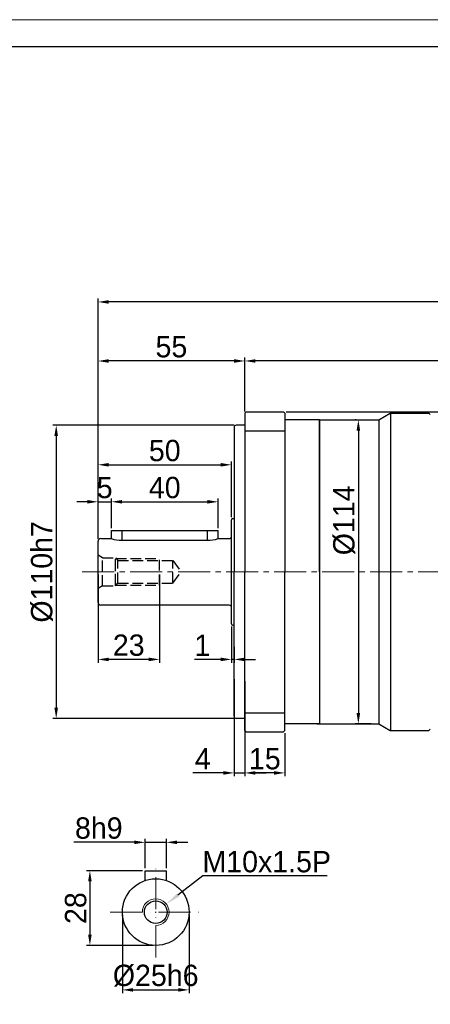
# Model space of a CAD drawing. Header units: millimetres. Extents: x 8988 to 9844, y -574 to 31.
# Tile 8 of 14: x 9234 to 9388, y -338 to 31. Entities that reach past the tile are written whole.
import ezdxf

# ---------------------------------------------------------------- set-up
doc = ezdxf.new("R2010")
doc.units = ezdxf.units.MM
doc.header["$PDSIZE"] = -5
for name, pattern in [('ACAD_ISO10W100', [18, 12, -3, 0, -3]), ('JIS_02_4.0', [5.5, 4, -1.5]), ('点画线', [18, 12, -2, 2, -2])]:
    doc.linetypes.add(name, pattern=pattern)
doc.layers.get('0').update_dxf_attribs({"lineweight": 18})
doc.layers.get('Defpoints').update_dxf_attribs({"lineweight": 18})
for name, color, linetype, lineweight in [('7中心线层', 7, '点画线', 18), ('中心线01', 7, 'JIS_02_4.0', 0), ('中心线层', 7, 'ACAD_ISO10W100', 0), ('图框_外框线', 7, 'Continuous', 18), ('尺寸线层', 3, 'Continuous', 18), ('标注线', 7, 'Continuous', 18), ('粗实线', 7, 'Continuous', 40), ('细实线', 7, 'Continuous', 18)]:
    doc.layers.add(name, color=color, linetype=linetype, lineweight=lineweight)
doc.styles.add('工程字', font='txt')
doc.dimstyles.new('DIMSTYLE_17', dxfattribs={"dimtxt": 8, "dimasz": 12, "dimexe": 0.18, "dimexo": 1, "dimgap": 1, "dimtad": 1, "dimtih": 1, "dimtoh": 1, "dimdec": 3, "dimdsep": 46, "dimtxsty": 'Standard', "dimblk": '_CAXARROW', "dimcen": 0.09, "dimdle": 24, "dimadec": 0, "dimazin": 0, "dimtfac": 0.7, "dimtdec": 3, "dimtofl": 0, "dimtmove": 0, "dimatfit": 3, "dimfxl": 1, "dimtolj": 1, "dimarcsym": 0})
doc.dimstyles.new('ISO-25', dxfattribs={"dimtxt": 8, "dimasz": 4, "dimexe": 1.25, "dimexo": 1, "dimgap": 1.3, "dimtad": 1, "dimtxsty": '工程字', "dimcen": 2, "dimdle": 8, "dimadec": 0, "dimazin": 0, "dimtfac": 1, "dimtmove": 0, "dimatfit": 3, "dimfxl": 1, "dimarcsym": 0})

# ---------------------------------------------------------------- blocks, each defined once
blk = doc.blocks.new('*D85')
at = {"layer": 'Defpoints', "color": 0, "lineweight": 30}
for p in [(9315.19, -120.8), (9247.52, -230.8), (9314.99, -230.8)]:
    blk.add_point(p, dxfattribs=at)
at = {"layer": '尺寸线层', "color": 0, "lineweight": -2}
for p, q in [((9314.19, -120.8), (9246.27, -120.8)), ((9247.52, -124.8), (9247.52, -226.8)), ((9313.99, -230.8), (9246.27, -230.8))]:
    blk.add_line(p, q, dxfattribs=at)
at = {"layer": '尺寸线层', "color": 0, "lineweight": 30}
for points in [[(9248.18, -124.8), (9246.85, -124.8), (9247.52, -120.8)], [(9246.85, -226.8), (9248.18, -226.8), (9247.52, -230.8)]]:
    blk.add_solid(points, dxfattribs=at)
at = {"layer": '尺寸线层', "color": 0, "insert": (9242.22, -175.8), "char_height": 8, "attachment_point": 5, "rotation": 90, "style": '工程字'}
blk.add_mtext('%%C110h7', dxfattribs=at)
blk = doc.blocks.new('*D86')
at = {"layer": 'Defpoints', "color": 0, "lineweight": 30}
for p in [(9263.19, -96.66), (9318.19, -116.6), (9263.19, -164.3)]:
    blk.add_point(p, dxfattribs=at)
at = {"layer": '尺寸线层', "color": 0, "lineweight": -2}
for p, q in [((9263.19, -163.3), (9263.19, -95.41)), ((9318.19, -115.6), (9318.19, -95.41)), ((9314.19, -96.66), (9267.19, -96.66))]:
    blk.add_line(p, q, dxfattribs=at)
at = {"layer": '尺寸线层', "color": 0, "lineweight": 30}
for points in [[(9267.19, -96), (9267.19, -97.33), (9263.19, -96.66)], [(9314.19, -97.33), (9314.19, -96), (9318.19, -96.66)]]:
    blk.add_solid(points, dxfattribs=at)
at = {"layer": '尺寸线层', "color": 0, "insert": (9290.69, -91.36), "char_height": 8, "attachment_point": 5, "style": '工程字'}
blk.add_mtext('55', dxfattribs=at)
blk = doc.blocks.new('*D87')
at = {"layer": 'Defpoints', "color": 0, "lineweight": 30}
for p in [(9313.19, -195.3), (9314.19, -202.9), (9313.19, -208.65)]:
    blk.add_point(p, dxfattribs=at)
at = {"layer": '尺寸线层', "color": 0, "lineweight": -2}
for p, q in [((9313.19, -196.3), (9313.19, -209.9)), ((9314.19, -203.9), (9314.19, -209.9)), ((9309.19, -208.65), (9299.33, -208.65)), ((9314.19, -208.65), (9313.19, -208.65)), ((9318.19, -208.65), (9322.19, -208.65))]:
    blk.add_line(p, q, dxfattribs=at)
at = {"layer": '尺寸线层', "color": 0, "lineweight": 30}
for points in [[(9309.19, -209.32), (9309.19, -207.98), (9313.19, -208.65)], [(9318.19, -207.98), (9318.19, -209.32), (9314.19, -208.65)]]:
    blk.add_solid(points, dxfattribs=at)
at = {"layer": '尺寸线层', "color": 0, "insert": (9302.26, -203.35), "char_height": 8, "attachment_point": 5, "style": '工程字'}
blk.add_mtext('1', dxfattribs=at)
blk = doc.blocks.new('*D88')
at = {"layer": 'Defpoints', "color": 0, "lineweight": 30}
for p in [(9318.19, -96.66), (9318.19, -116.6), (9494.69, -175.8)]:
    blk.add_point(p, dxfattribs=at)
at = {"layer": '尺寸线层', "color": 0, "lineweight": -2}
for p, q in [((9318.19, -115.6), (9318.19, -95.41)), ((9494.69, -174.8), (9494.69, -95.41)), ((9490.69, -96.66), (9322.19, -96.66))]:
    blk.add_line(p, q, dxfattribs=at)
at = {"layer": '尺寸线层', "color": 0, "lineweight": 30}
for points in [[(9322.19, -96), (9322.19, -97.33), (9318.19, -96.66)], [(9490.69, -97.33), (9490.69, -96), (9494.69, -96.66)]]:
    blk.add_solid(points, dxfattribs=at)
at = {"layer": '尺寸线层', "color": 0, "insert": (9406.44, -90.69), "char_height": 8, "attachment_point": 5, "style": '工程字'}
blk.add_mtext('176,5', dxfattribs=at)
blk = doc.blocks.new('*D89')
at = {"layer": 'Defpoints', "color": 0, "lineweight": 30}
for p in [(9360.98, -118.8), (9360.74, -232.8), (9366.54, -232.8)]:
    blk.add_point(p, dxfattribs=at)
at = {"layer": '尺寸线层', "color": 0, "lineweight": -2}
for p, q in [((9359.98, -118.8), (9359.49, -118.8)), ((9360.74, -122.8), (9360.74, -228.8)), ((9365.54, -232.8), (9359.49, -232.8))]:
    blk.add_line(p, q, dxfattribs=at)
at = {"layer": '尺寸线层', "color": 0, "lineweight": 30}
for points in [[(9361.41, -122.8), (9360.07, -122.8), (9360.74, -118.8)], [(9360.07, -228.8), (9361.41, -228.8), (9360.74, -232.8)]]:
    blk.add_solid(points, dxfattribs=at)
at = {"layer": '尺寸线层', "color": 0, "insert": (9355.44, -156.47), "char_height": 8, "attachment_point": 5, "rotation": 90, "style": '工程字'}
blk.add_mtext('%%C114', dxfattribs=at)
blk = doc.blocks.new('*D90')
at = {"layer": 'Defpoints', "color": 0, "lineweight": 30}
for p in [(9314.19, -215), (9318.19, -215.8), (9318.19, -251.24)]:
    blk.add_point(p, dxfattribs=at)
at = {"layer": '尺寸线层', "color": 0, "lineweight": -2}
for p, q in [((9314.19, -216), (9314.19, -252.49)), ((9318.19, -216.8), (9318.19, -252.49)), ((9310.19, -251.24), (9298.67, -251.24)), ((9314.19, -251.24), (9318.19, -251.24)), ((9322.19, -251.24), (9326.19, -251.24))]:
    blk.add_line(p, q, dxfattribs=at)
at = {"layer": '尺寸线层', "color": 0, "lineweight": 30}
for points in [[(9310.19, -251.91), (9310.19, -250.57), (9314.19, -251.24)], [(9322.19, -250.57), (9322.19, -251.91), (9318.19, -251.24)]]:
    blk.add_solid(points, dxfattribs=at)
at = {"layer": '尺寸线层', "color": 0, "insert": (9302.43, -245.94), "char_height": 8, "attachment_point": 5, "style": '工程字'}
blk.add_mtext('4', dxfattribs=at)
blk = doc.blocks.new('*D91')
at = {"layer": 'Defpoints', "color": 0, "lineweight": 30}
for p in [(9318.19, -235.3), (9333.19, -235.3), (9318.19, -251.24)]:
    blk.add_point(p, dxfattribs=at)
at = {"layer": '尺寸线层', "color": 0, "lineweight": -2}
for p, q in [((9318.19, -236.3), (9318.19, -252.49)), ((9333.19, -236.3), (9333.19, -252.49)), ((9329.19, -251.24), (9322.19, -251.24))]:
    blk.add_line(p, q, dxfattribs=at)
at = {"layer": '尺寸线层', "color": 0, "lineweight": 30}
for points in [[(9322.19, -250.57), (9322.19, -251.91), (9318.19, -251.24)], [(9329.19, -251.91), (9329.19, -250.57), (9333.19, -251.24)]]:
    blk.add_solid(points, dxfattribs=at)
at = {"layer": '尺寸线层', "color": 0, "insert": (9325.69, -245.94), "char_height": 8, "attachment_point": 5, "style": '工程字'}
blk.add_mtext('15', dxfattribs=at)
blk = doc.blocks.new('*D96')
at = {"layer": 'Defpoints', "color": 0, "lineweight": 30}
for p in [(9272.3, -303.47), (9297.3, -303.47), (9297.3, -332.66)]:
    blk.add_point(p, dxfattribs=at)
at = {"layer": '尺寸线层', "color": 0, "lineweight": -2}
for p, q in [((9272.3, -304.47), (9272.3, -333.91)), ((9297.3, -304.47), (9297.3, -333.91)), ((9276.3, -332.66), (9293.3, -332.66))]:
    blk.add_line(p, q, dxfattribs=at)
at = {"layer": '尺寸线层', "color": 0, "lineweight": 30}
for points in [[(9276.3, -331.99), (9276.3, -333.33), (9272.3, -332.66)], [(9293.3, -333.33), (9293.3, -331.99), (9297.3, -332.66)]]:
    blk.add_solid(points, dxfattribs=at)
at = {"layer": '尺寸线层', "color": 0, "insert": (9284.8, -327.36), "char_height": 8, "attachment_point": 5, "style": '工程字'}
blk.add_mtext('%%C25h6', dxfattribs=at)
blk = doc.blocks.new('*D97')
at = {"layer": 'Defpoints', "color": 0, "lineweight": 30}
for p in [(9288.8, -277.28), (9280.8, -287.97), (9288.8, -287.97)]:
    blk.add_point(p, dxfattribs=at)
at = {"layer": '尺寸线层', "color": 0, "lineweight": -2}
for p, q in [((9280.8, -286.97), (9280.8, -276.03)), ((9288.8, -286.97), (9288.8, -276.03)), ((9276.8, -277.28), (9254.16, -277.28)), ((9280.8, -277.28), (9288.8, -277.28)), ((9292.8, -277.28), (9296.8, -277.28))]:
    blk.add_line(p, q, dxfattribs=at)
at = {"layer": '尺寸线层', "color": 0, "lineweight": 30}
for points in [[(9276.8, -277.95), (9276.8, -276.62), (9280.8, -277.28)], [(9292.8, -276.62), (9292.8, -277.95), (9288.8, -277.28)]]:
    blk.add_solid(points, dxfattribs=at)
at = {"layer": '尺寸线层', "color": 0, "insert": (9263.48, -271.98), "char_height": 8, "attachment_point": 5, "style": '工程字'}
blk.add_mtext('8h9', dxfattribs=at)
blk = doc.blocks.new('*D98')
at = {"layer": 'Defpoints', "color": 0, "lineweight": 30}
for p in [(9280.8, -287.97), (9260.14, -315.97), (9284.8, -315.97)]:
    blk.add_point(p, dxfattribs=at)
at = {"layer": '尺寸线层', "color": 0, "lineweight": -2}
for p, q in [((9279.8, -287.97), (9258.89, -287.97)), ((9260.14, -291.97), (9260.14, -311.97)), ((9283.8, -315.97), (9258.89, -315.97))]:
    blk.add_line(p, q, dxfattribs=at)
at = {"layer": '尺寸线层', "color": 0, "lineweight": 30}
for points in [[(9260.81, -291.97), (9259.48, -291.97), (9260.14, -287.97)], [(9259.48, -311.97), (9260.81, -311.97), (9260.14, -315.97)]]:
    blk.add_solid(points, dxfattribs=at)
at = {"layer": '尺寸线层', "color": 0, "insert": (9254.84, -301.97), "char_height": 8, "attachment_point": 5, "rotation": 90, "style": '工程字'}
blk.add_mtext('28', dxfattribs=at)
blk = doc.blocks.new('_CAXARROW')
blk.add_hatch(color=0).paths.add_polyline_path([(0, 0), (-1, 0.125), (-1, -0.125)], flags=0)
blk = doc.blocks.new('*D99')
at = {"layer": 'Defpoints', "color": 0, "lineweight": 30}
for p in [(9288.77, -300.43), (9280.83, -306.51)]:
    blk.add_point(p, dxfattribs=at)
at = {"layer": '尺寸线层', "color": 0, "linetype": 'Continuous', "lineweight": -2}
for p, q in [((9302.5, -289.89), (9293.13, -297.08)), ((9349.02, -289.89), (9302.5, -289.89)), ((9284.71, -303.47), (9284.89, -303.47)), ((9284.8, -303.56), (9284.8, -303.38))]:
    blk.add_line(p, q, dxfattribs=at)
at = {"layer": '尺寸线层', "color": 0, "lineweight": -2, "xscale": 5.5, "yscale": 5.5, "zscale": 5.5, "rotation": 217.5079907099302}
blk.add_blockref('_CAXARROW', (9288.77, -300.43), dxfattribs=at)
at = {"layer": '尺寸线层', "color": 0, "insert": (9326.41, -284.59), "char_height": 8, "attachment_point": 5, "style": '工程字'}
blk.add_mtext('\\A1;\\A1;M10x1.5P', dxfattribs=at)
blk = doc.blocks.new('_FILLED')
at = {"linetype": 'ByBlock'}
blk.add_hatch(color=0, dxfattribs=at).paths.add_polyline_path([(0, 0), (-1, 0.133), (-1, -0.133)], flags=0)
blk = doc.blocks.new('*D100')
at = {"layer": 'Defpoints', "color": 0, "lineweight": 30}
for p in [(9268.19, -149.5), (9268.19, -160.43), (9263.19, -164.43)]:
    blk.add_point(p, dxfattribs=at)
at = {"layer": '尺寸线层', "color": 0, "lineweight": -2}
for p, q in [((9259.19, -149.5), (9255.19, -149.5)), ((9263.19, -163.43), (9263.19, -148.25)), ((9263.19, -149.5), (9268.19, -149.5)), ((9268.19, -159.43), (9268.19, -148.25)), ((9272.19, -149.5), (9276.19, -149.5))]:
    blk.add_line(p, q, dxfattribs=at)
at = {"layer": '尺寸线层', "color": 0, "lineweight": 30}
for points in [[(9259.19, -150.17), (9259.19, -148.83), (9263.19, -149.5)], [(9272.19, -148.83), (9272.19, -150.17), (9268.19, -149.5)]]:
    blk.add_solid(points, dxfattribs=at)
at = {"layer": '尺寸线层', "color": 0, "insert": (9265.69, -144.2), "char_height": 8, "attachment_point": 5, "style": '工程字'}
blk.add_mtext('5', dxfattribs=at)
blk = doc.blocks.new('*D101')
at = {"layer": 'Defpoints', "color": 0, "lineweight": 30}
for p in [(9308.19, -149.5), (9268.19, -160.43), (9308.19, -160.43)]:
    blk.add_point(p, dxfattribs=at)
at = {"layer": '尺寸线层', "color": 0, "lineweight": -2}
for p, q in [((9268.19, -159.43), (9268.19, -148.25)), ((9272.19, -149.5), (9304.19, -149.5)), ((9308.19, -159.43), (9308.19, -148.25))]:
    blk.add_line(p, q, dxfattribs=at)
at = {"layer": '尺寸线层', "color": 0, "lineweight": 30}
for points in [[(9272.19, -148.83), (9272.19, -150.17), (9268.19, -149.5)], [(9304.19, -150.17), (9304.19, -148.83), (9308.19, -149.5)]]:
    blk.add_solid(points, dxfattribs=at)
at = {"layer": '尺寸线层', "color": 0, "insert": (9288.19, -144.2), "char_height": 8, "attachment_point": 5, "style": '工程字'}
blk.add_mtext('40', dxfattribs=at)
blk = doc.blocks.new('*D102')
at = {"layer": 'Defpoints', "color": 0, "lineweight": 30}
for p in [(9263.19, -175.8), (9286.19, -175.8), (9263.19, -208.65)]:
    blk.add_point(p, dxfattribs=at)
at = {"layer": '尺寸线层', "color": 0, "lineweight": -2}
for p, q in [((9263.19, -176.8), (9263.19, -209.9)), ((9286.19, -176.8), (9286.19, -209.9)), ((9282.19, -208.65), (9267.19, -208.65))]:
    blk.add_line(p, q, dxfattribs=at)
at = {"layer": '尺寸线层', "color": 0, "lineweight": 30}
for points in [[(9267.19, -207.98), (9267.19, -209.32), (9263.19, -208.65)], [(9282.19, -209.32), (9282.19, -207.98), (9286.19, -208.65)]]:
    blk.add_solid(points, dxfattribs=at)
at = {"layer": '尺寸线层', "color": 0, "insert": (9274.69, -203.35), "char_height": 8, "attachment_point": 5, "style": '工程字'}
blk.add_mtext('23', dxfattribs=at)
blk = doc.blocks.new('*D103')
at = {"layer": 'Defpoints', "color": 0, "lineweight": 30}
for p in [(9313.19, -135.62), (9313.19, -156.3), (9263.19, -164.3)]:
    blk.add_point(p, dxfattribs=at)
at = {"layer": '尺寸线层', "color": 0, "lineweight": -2}
for p, q in [((9263.19, -163.3), (9263.19, -134.37)), ((9267.19, -135.62), (9309.19, -135.62)), ((9313.19, -155.3), (9313.19, -134.37))]:
    blk.add_line(p, q, dxfattribs=at)
at = {"layer": '尺寸线层', "color": 0, "lineweight": 30}
for points in [[(9267.19, -134.95), (9267.19, -136.28), (9263.19, -135.62)], [(9309.19, -136.28), (9309.19, -134.95), (9313.19, -135.62)]]:
    blk.add_solid(points, dxfattribs=at)
at = {"layer": '尺寸线层', "color": 0, "insert": (9288.19, -130.32), "char_height": 8, "attachment_point": 5, "style": '工程字'}
blk.add_mtext('50', dxfattribs=at)
blk = doc.blocks.new('*D104')
at = {"layer": 'Defpoints', "color": 0, "lineweight": 30}
for p in [(9332.69, -115.8), (9614, -115.8), (9555.03, -295.8)]:
    blk.add_point(p, dxfattribs=at)
at = {"layer": '尺寸线层', "color": 0, "lineweight": -2}
for p, q in [((9333.69, -115.8), (9615.25, -115.8)), ((9614, -291.8), (9614, -119.8)), ((9556.03, -295.8), (9615.25, -295.8))]:
    blk.add_line(p, q, dxfattribs=at)
at = {"layer": '尺寸线层', "color": 0, "lineweight": 30}
for points in [[(9614.67, -119.8), (9613.33, -119.8), (9614, -115.8)], [(9613.33, -291.8), (9614.67, -291.8), (9614, -295.8)]]:
    blk.add_solid(points, dxfattribs=at)
at = {"layer": '尺寸线层', "color": 0, "insert": (9608.7, -204.8), "char_height": 8, "attachment_point": 5, "rotation": 90, "style": '工程字'}
blk.add_mtext('180', dxfattribs=at)
blk = doc.blocks.new('*D110')
at = {"layer": 'Defpoints', "color": 0, "lineweight": 30}
for p in [(9263.19, -74.51), (9263.19, -164.3), (9559.69, -258.6)]:
    blk.add_point(p, dxfattribs=at)
at = {"layer": '尺寸线层', "color": 0, "lineweight": -2}
for p, q in [((9263.19, -163.3), (9263.19, -73.26)), ((9559.69, -257.6), (9559.69, -73.26)), ((9555.69, -74.51), (9267.19, -74.51))]:
    blk.add_line(p, q, dxfattribs=at)
at = {"layer": '尺寸线层', "color": 0, "lineweight": 30}
for points in [[(9267.19, -73.84), (9267.19, -75.18), (9263.19, -74.51)], [(9555.69, -75.18), (9555.69, -73.84), (9559.69, -74.51)]]:
    blk.add_solid(points, dxfattribs=at)
at = {"layer": '尺寸线层', "color": 0, "insert": (9411.44, -68.54), "char_height": 8, "attachment_point": 5, "style": '工程字'}
blk.add_mtext('296,5', dxfattribs=at)

msp = doc.modelspace()

# ---------------------------------------------------------------- linework, layer by layer
at = {"layer": '7中心线层'}
msp.add_line((9257.1888, -175.7958), (9494.693, -175.7958), dxfattribs=at)
at = {"layer": '中心线01', "color": 0, "lineweight": 25}
for p, q in [((9264.9209, -170.5458), (9263.1888, -169.5458)), ((9264.9209, -181.0458), (9264.9209, -170.5458)), ((9264.9209, -170.5458), (9269.6888, -170.5458)), ((9269.6888, -181.0458), (9269.6888, -170.5458)), ((9269.6888, -180.5458), (9269.6888, -170.5458)), ((9269.6888, -170.5458), (9270.5777, -171.5458)), ((9269.9111, -170.7958), (9286.1888, -170.7958)), ((9270.5777, -180.0458), (9270.5777, -171.5458)), ((9270.5777, -171.5458), (9291.1888, -171.5458)), ((9286.1888, -180.7958), (9286.1888, -170.7958)), ((9291.1888, -180.0458), (9291.1888, -171.5458)), ((9291.1888, -171.5458), (9294.2767, -175.7958)), ((9291.1888, -180.0458), (9294.2767, -175.7958)), ((9269.6888, -181.0458), (9270.5777, -180.0458)), ((9269.9111, -180.7958), (9286.1888, -180.7958)), ((9270.5777, -180.0458), (9291.1888, -180.0458)), ((9264.9209, -181.0458), (9263.1888, -182.0458)), ((9264.9209, -181.0458), (9269.6888, -181.0458))]:
    msp.add_line(p, q, dxfattribs=at)
at = {"layer": '中心线层', "color": 0}
for p, q in [((9284.8003, -320.4704), (9284.8003, -286.4704)), ((9267.8003, -303.4704), (9301.8003, -303.4704))]:
    msp.add_line(p, q, dxfattribs=at)
at = {"layer": '图框_外框线', "color": 3}
msp.add_lwpolyline([(8988.3788, -573.9473), (9844.4339, -573.9473), (9844.4339, 31.406), (8988.3788, 31.406)], close=True, dxfattribs=at)
at = {"layer": '图框_外框线', "color": 3, "lineweight": 25}
msp.add_lwpolyline([(9039.3345, -563.7562), (9834.2428, -563.7562), (9834.2428, 21.2148), (9039.3345, 21.2148)], close=True, dxfattribs=at)
at = {"layer": '标注线', "lineweight": 30}
msp.add_line((9272.1888, -163.9531), (9304.1888, -163.9531), dxfattribs=at)
for centre, start, end in [((9271.8413, -153.5681), 249.420441, 271.916634), ((9304.5364, -153.5681), 268.083366, 290.579559)]:
    msp.add_arc(centre, 10.3909, start, end, dxfattribs=at)
at = {"layer": '粗实线', "lineweight": 30}
for p, q in [((9318.1889, -116.2958), (9318.6889, -115.7958)), ((9318.1889, -116.2958), (9318.1889, -175.7958)), ((9318.6889, -115.7958), (9332.6889, -115.7958)), ((9332.6889, -115.7958), (9333.1889, -116.2958)), ((9333.1889, -116.2958), (9333.1889, -175.7958)), ((9368.3589, -118.7958), (9372.6889, -116.2959)), ((9372.6889, -116.2959), (9387.1889, -116.2959)), ((9372.772, -116.2959), (9372.772, -235.2958)), ((9387.6889, -116.7958), (9387.1889, -116.2959)), ((9314.1889, -121.5958), (9314.1889, -175.7958)), ((9318.1889, -120.7958), (9314.9889, -120.7958)), ((9346.1889, -118.7958), (9333.1889, -118.7958)), ((9346.1889, -118.7958), (9368.3589, -118.7958)), ((9346.1889, -118.7958), (9346.1889, -232.7959)), ((9346.1889, -175.7958), (9346.1889, -118.7958)), ((9368.3589, -118.7958), (9368.3589, -232.7959)), ((9318.1889, -122.8808), (9333.1889, -122.8808)), ((9313.1888, -195.2958), (9313.1888, -156.2958)), ((9313.6888, -155.7958), (9314.1889, -155.7958)), ((9268.1888, -160.2958), (9308.1888, -160.2958)), ((9268.1888, -163.2958), (9268.1888, -160.2958)), ((9272.1888, -163.9531), (9272.1888, -160.2958)), ((9304.1888, -163.9531), (9304.1888, -160.2958)), ((9308.1888, -163.2958), (9308.1888, -160.2958)), ((9263.1888, -187.2958), (9263.1888, -164.2958)), ((9264.1888, -163.2958), (9268.1888, -163.2958)), ((9308.1888, -163.2958), (9312.3888, -163.2958)), ((9314.1889, -229.9958), (9314.1889, -175.7958)), ((9318.1889, -235.2958), (9318.1889, -175.7958)), ((9333.1889, -235.2958), (9333.1889, -175.7958)), ((9346.1889, -175.7958), (9346.1889, -232.7959)), ((9312.3888, -188.2958), (9264.1888, -188.2958)), ((9313.6888, -195.7958), (9314.1889, -195.7958)), ((9318.1889, -228.7109), (9333.1889, -228.7109)), ((9318.1889, -230.7958), (9314.9889, -230.7958)), ((9318.1889, -235.2958), (9318.6889, -235.7958)), ((9318.6889, -235.7958), (9332.6889, -235.7958)), ((9332.6889, -235.7958), (9333.1889, -235.2958)), ((9346.1889, -232.7959), (9333.1889, -232.7959)), ((9345.1889, -232.7958), (9368.3589, -232.7959)), ((9368.3589, -232.7959), (9372.6889, -235.2958)), ((9372.6889, -235.2958), (9387.1889, -235.2958)), ((9387.6889, -234.7958), (9387.1889, -235.2958)), ((9280.8003, -291.6277), (9280.8003, -287.9704)), ((9280.8003, -287.9704), (9288.8003, -287.9704)), ((9288.8003, -291.6277), (9288.8003, -287.9704))]:
    msp.add_line(p, q, dxfattribs=at)
for radius in [12.5, 4.25]:
    msp.add_circle((9284.8003, -303.4704), radius, dxfattribs=at)
for centre, radius, start, end in [((9314.9889, -121.5958), 0.8, 90, 180), ((9313.6888, -156.2958), 0.5, 90, 180), ((9312.3888, -162.4958), 0.8, 270, 0), ((9264.1888, -164.2958), 1, 90, 180), ((9264.1888, -187.2958), 1, 180, 270), ((9312.3888, -189.0958), 0.8, 0, 90), ((9313.6888, -195.2958), 0.5, 180, 270), ((9314.9889, -229.9958), 0.8, 180, 270)]:
    msp.add_arc(centre, radius, start, end, dxfattribs=at)
at = {"layer": '细实线', "color": 0}
msp.add_arc((9284.8003, -303.4704), 5, 270, 180, dxfattribs=at)

# ---------------------------------------------------------------- dimensions: what is measured, and where the dimension line sits
at = {"layer": '尺寸线层'}
for base, p1, p2, picture, middle in [((9263.1888, -74.5109), (9559.693, -258.5958), (9263.1888, -164.2958), '*D110', (9411.4409, -74.5109)), ((9313.1888, -135.6167), (9263.1888, -164.2958), (9313.1888, -156.2958), '*D103', (9288.1888, -135.6167)), ((9318.1889, -251.2384), (9314.1889, -214.9958), (9318.1889, -215.7958), '*D90', (9302.4308, -251.2384))]:
    dim = msp.add_linear_dim(base=base, p1=p1, p2=p2, dimstyle='ISO-25', dxfattribs=at)
    dim.commit()
    dim.dimension.update_dxf_attribs({"geometry": picture, "text_midpoint": middle, "dimtype": 160})
for base, p1, p2, override, picture, middle in [((9263.1888, -96.6646), (9318.1889, -116.5958), (9263.1888, -164.2958), {"dimtxsty": '工程字'}, '*D86', (9290.6889, -96.6646)), ((9318.1889, -96.6646), (9494.693, -175.7958), (9318.1889, -116.5958), {"dimexo": 1, "dimgap": 1.3}, '*D88', (9406.4409, -96.6646)), ((9268.1888, -149.4996), (9263.1888, -164.4309), (9268.1888, -160.4309), {"dimexo": 1, "dimgap": 1.3}, '*D100', (9265.6888, -149.4996)), ((9308.1888, -149.4996), (9268.1888, -160.4309), (9308.1888, -160.4309), {"dimexo": 1, "dimgap": 1.3}, '*D101', (9288.1888, -149.4996)), ((9263.1888, -208.6513), (9286.1888, -175.7958), (9263.1888, -175.7958), {"dimtxsty": '工程字'}, '*D102', (9274.6888, -208.6513)), ((9313.1888, -208.6513), (9314.1889, -202.8958), (9313.1888, -195.2958), {"dimexo": 1, "dimgap": 1.3}, '*D87', (9302.2576, -208.6513))]:
    dim = msp.add_linear_dim(base=base, p1=p1, p2=p2, dimstyle='ISO-25', override=override, dxfattribs=at)
    dim.commit()
    dim.dimension.update_dxf_attribs({"geometry": picture, "text_midpoint": middle, "dimtype": 160})
dim = msp.add_linear_dim(base=(9614.001, -115.7958), p1=(9555.0327, -295.7958), p2=(9332.6889, -115.7958), angle=90, dimstyle='ISO-25', override={"dimtxsty": '工程字'}, dxfattribs=at)
dim.commit()
dim.dimension.update_dxf_attribs({"geometry": '*D104', "text_midpoint": (9614.001, -204.7958), "dimtype": 160})
dim = msp.add_linear_dim(base=(9247.5154, -230.7958), p1=(9315.1889, -120.7958), p2=(9314.9889, -230.7958), angle=90, text='%%C<>h7', dimstyle='ISO-25', override={"dimtxsty": '工程字'}, dxfattribs=at)
dim.commit()
dim.dimension.update_dxf_attribs({"geometry": '*D85', "text_midpoint": (9247.5154, -175.7958), "dimtype": 160})
dim = msp.add_linear_dim(base=(9360.7395, -232.7959), p1=(9360.9846, -118.7958), p2=(9366.537, -232.7959), angle=90, text='%%C<>', dimstyle='ISO-25', dxfattribs=at)
dim.commit()
dim.dimension.update_dxf_attribs({"geometry": '*D89', "text_midpoint": (9360.7395, -156.4715), "dimtype": 160})
dim = msp.add_linear_dim(base=(9318.1889, -251.2384), p1=(9333.1889, -235.2958), p2=(9318.1889, -235.2958), dimstyle='ISO-25', override={"dimexo": 1, "dimtxsty": '工程字'}, dxfattribs=at)
dim.commit()
dim.dimension.update_dxf_attribs({"geometry": '*D91', "text_midpoint": (9325.6889, -245.9384)})
for base, p1, p2, text, picture, middle in [((9288.8003, -277.2849), (9280.8003, -287.9704), (9288.8003, -287.9704), '<>h9', '*D97', (9263.4779, -277.2849)), ((9297.3003, -332.6593), (9272.3003, -303.4704), (9297.3003, -303.4704), '%%C<>h6', '*D96', (9284.8003, -332.6593))]:
    dim = msp.add_linear_dim(base=base, p1=p1, p2=p2, text=text, dimstyle='ISO-25', override={"dimtxsty": '工程字'}, dxfattribs=at)
    dim.commit()
    dim.dimension.update_dxf_attribs({"geometry": picture, "text_midpoint": middle, "dimtype": 160})
at = {"layer": '尺寸线层', "linetype": 'Continuous'}
dim = msp.add_diameter_dim_2p(p1=(9280.8339, -306.5148), p2=(9288.7666, -300.4261), text='\\A1;M10x1.5P', dimstyle='DIMSTYLE_17', override={"dimtxt": 8, "dimasz": 5.5, "dimgap": 1.3, "dimtxsty": '工程字', "dimtol": 0, "dimldrblk": '_FILLED'}, dxfattribs=at)
dim.commit()
dim.dimension.update_dxf_attribs({"geometry": '*D99', "text_midpoint": (9326.41, -289.8885), "dimtype": 163})
at = {"layer": '尺寸线层'}
dim = msp.add_linear_dim(base=(9260.1447, -315.9704), p1=(9280.8003, -287.9704), p2=(9284.8003, -315.9704), angle=90, dimstyle='ISO-25', override={"dimtxsty": '工程字'}, dxfattribs=at)
dim.commit()
dim.dimension.update_dxf_attribs({"geometry": '*D98', "text_midpoint": (9254.8447, -301.9704)})

doc.saveas('drawing.dxf')
